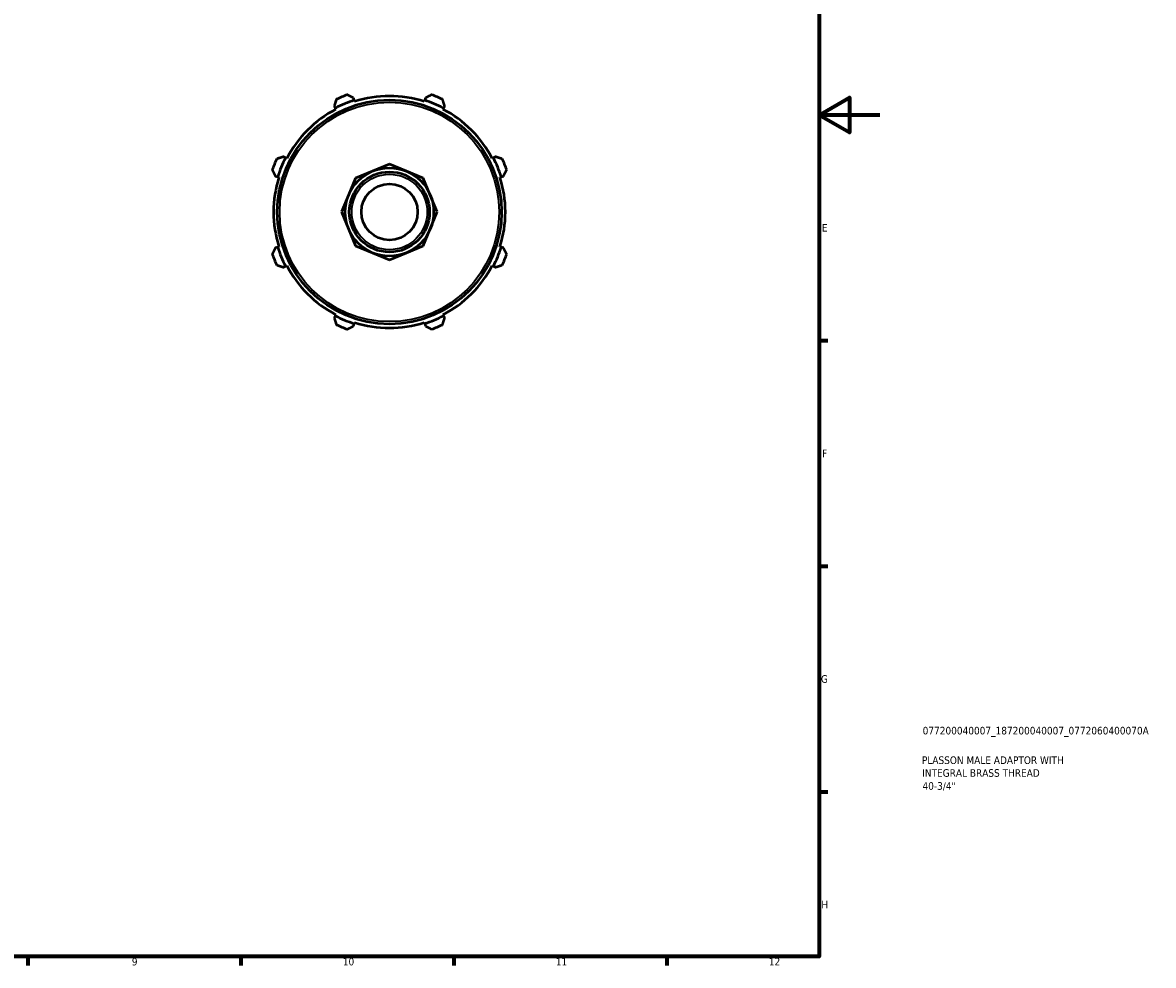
# Model space of a CAD drawing. Header units: millimetres. Extents: x 0 to 931, y 0 to 638.
# Tile 4 of 5: x 559 to 931, y 17 to 327. Entities that reach past the tile are written whole.
import ezdxf

# ---------------------------------------------------------------- set-up
doc = ezdxf.new("R2010")
doc.units = ezdxf.units.MM
for name, color, linetype, lineweight in [('Border (ISO)', 7, 'Continuous', 70), ('Title (ISO)', 7, 'Continuous', 50), ('Visible (ISO)', 7, 'Continuous', 50), ('Visible Narrow (ISO)', 7, 'Continuous', 35)]:
    doc.layers.add(name, color=color, linetype=linetype, lineweight=lineweight)
doc.styles.add('Note Text (ISO)', font='tahoma.ttf')

# ---------------------------------------------------------------- blocks, each defined once
blk = doc.blocks.new('Borders Default Border')
at = {"layer": 'Border (ISO)'}
for p, q in [((821, 222.75), (823.9, 222.75)), ((821, 148.5), (823.9, 148.5)), ((821, 74.25), (823.9, 74.25)), ((560.67, 20), (560.67, 17.1)), ((630.75, 20), (630.75, 17.1)), ((700.83, 20), (700.83, 17.1)), ((770.92, 20), (770.92, 17.1))]:
    blk.add_line(p, q, dxfattribs=at)
at = {"layer": 'Border (ISO)', "flags": 128}
for points in [[(20, 20), (20, 574), (821, 574), (821, 20), (20, 20)], [(841, 297), (821, 297), (831, 302.77), (831, 291.23), (821, 297)]]:
    blk.add_lwpolyline(points, dxfattribs=at)
at = {"layer": 'Border (ISO)', "color": 232, "true_color": 0xca0064, "char_height": 2.5, "attachment_point": 7, "style": 'Note Text (ISO)'}
for s, insert in [('E', (821.94, 258.63)), ('F', (822, 184.38)), ('G', (821.61, 110.08)), ('H', (821.74, 35.88)), ('9', (594.88, 17.05)), ('10', (664.29, 17.05)), ('11', (734.37, 17.1)), ('12', (804.46, 17.1))]:
    blk.add_mtext(s, dxfattribs=dict(at, insert=insert))
blk = doc.blocks.new('Title Blocks ISO')
at = {"layer": 'Title (ISO)', "color": 232, "true_color": 0xca0064, "style": 'Note Text (ISO)'}
for tag, p in [('PART_NUMBER_001', (34.08, 73.13)), ('DESCRIPTION_001', (33.84, 63.4)), ('DESCRIPTION_002', (33.93, 59.19)), ('DESCRIPTION_003', (34.02, 54.91))]:
    blk.add_attdef(tag, p, '', height=2.5, dxfattribs=at)

msp = doc.modelspace()

# ---------------------------------------------------------------- linework, layer by layer
at = {"layer": 'Visible (ISO)'}
for p, q in [((668.054, 301.863), (667.807, 302.645)), ((668.177, 301.472), (668.054, 301.863)), ((691.232, 301.863), (691.109, 301.472)), ((691.479, 302.645), (691.232, 301.863)), ((661.468, 300.019), (661.847, 299.292)), ((661.847, 299.292), (662.036, 298.928)), ((697.249, 298.928), (697.439, 299.292)), ((697.439, 299.292), (697.817, 300.019)), ((645.458, 282.902), (644.73, 283.281)), ((645.821, 282.713), (645.458, 282.902)), ((713.828, 282.902), (713.465, 282.713)), ((714.556, 283.281), (713.828, 282.902)), ((679.643, 280.847), (674.078, 278.542)), ((685.208, 278.542), (679.643, 280.847)), ((642.105, 276.942), (642.887, 276.696)), ((642.887, 276.696), (643.278, 276.572)), ((668.513, 276.237), (666.207, 270.672)), ((674.078, 278.542), (668.513, 276.237)), ((690.773, 276.237), (685.208, 278.542)), ((693.078, 270.672), (690.773, 276.237)), ((716.008, 276.572), (716.399, 276.696)), ((716.399, 276.696), (717.181, 276.942)), ((666.207, 270.672), (663.902, 265.107)), ((695.384, 265.107), (693.078, 270.672)), ((663.902, 265.107), (666.207, 259.541)), ((693.078, 259.541), (695.384, 265.107)), ((666.207, 259.541), (668.513, 253.976)), ((690.773, 253.976), (693.078, 259.541)), ((642.887, 253.517), (642.105, 253.271)), ((643.278, 253.641), (642.887, 253.517)), ((668.513, 253.976), (674.078, 251.671)), ((685.208, 251.671), (690.773, 253.976)), ((716.399, 253.517), (716.008, 253.641)), ((717.181, 253.271), (716.399, 253.517)), ((674.078, 251.671), (679.643, 249.366)), ((679.643, 249.366), (685.208, 251.671)), ((644.73, 246.932), (645.458, 247.311)), ((645.458, 247.311), (645.821, 247.5)), ((713.465, 247.5), (713.828, 247.311)), ((713.828, 247.311), (714.556, 246.932)), ((661.847, 230.921), (661.468, 230.194)), ((662.036, 231.285), (661.847, 230.921)), ((697.439, 230.921), (697.249, 231.285)), ((697.817, 230.194), (697.439, 230.921)), ((667.807, 227.568), (668.054, 228.35)), ((668.054, 228.35), (668.177, 228.741)), ((691.109, 228.741), (691.232, 228.35)), ((691.232, 228.35), (691.479, 227.568))]:
    msp.add_line(p, q, dxfattribs=at)
for radius in [36.9, 14.543, 13.22, 9.254]:
    msp.add_circle((679.643, 265.107), radius, dxfattribs=at)
for radius, start, end in [(38.54, 107.5, 117.5), (41, 109.79198, 115.20802), (38.13, 72.5, 107.5), (38.54, 62.5, 72.5), (41, 64.79198, 70.20802), (38.13, 117.5, 152.5), (38.13, 27.5, 62.5), (38.54, 152.5, 162.5), (38.54, 17.5, 27.5), (41, 154.79198, 160.20802), (41, 19.79198, 25.20802), (38.13, 162.5, 197.5), (38.13, 342.5, 17.5), (38.54, 197.5, 207.5), (38.54, 332.5, 342.5), (41, 199.79198, 205.20802), (41, 334.79198, 340.20802), (38.13, 207.5, 242.5), (38.13, 297.5, 332.5), (38.54, 242.5, 252.5), (38.54, 287.5, 297.5), (41, 244.79198, 250.20802), (38.13, 252.5, 287.5), (41, 289.79198, 295.20802)]:
    msp.add_arc((679.643, 265.107), radius, start, end, dxfattribs=at)
for points, weights in [([(662.181, 302.202), (661.817, 301.088), (661.468, 300.019)], [1.01265521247, 1.00913438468, 1.00480487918]), ([(667.807, 302.645), (666.804, 303.154), (665.76, 303.685)], [1.00480487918, 1.00913438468, 1.01265521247]), ([(693.526, 303.685), (692.481, 303.154), (691.479, 302.645)], [1.01265521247, 1.00913438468, 1.00480487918]), ([(697.817, 300.019), (697.468, 301.088), (697.105, 302.202)], [1.00480487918, 1.00913438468, 1.01265521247]), ([(644.73, 283.281), (643.661, 282.932), (642.547, 282.569)], [1.00480487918, 1.00913438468, 1.01265521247]), ([(716.738, 282.569), (715.625, 282.932), (714.556, 283.281)], [1.01265521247, 1.00913438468, 1.00480487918]), ([(641.065, 278.989), (641.595, 277.945), (642.105, 276.942)], [1.01265521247, 1.00913438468, 1.00480487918]), ([(717.181, 276.942), (717.69, 277.945), (718.221, 278.989)], [1.00480487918, 1.00913438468, 1.01265521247]), ([(642.105, 253.271), (641.595, 252.268), (641.065, 251.224)], [1.00480487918, 1.00913438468, 1.01265521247]), ([(718.221, 251.224), (717.69, 252.268), (717.181, 253.271)], [1.01265521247, 1.00913438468, 1.00480487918]), ([(642.547, 247.644), (643.661, 247.281), (644.73, 246.932)], [1.01265521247, 1.00913438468, 1.00480487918]), ([(714.556, 246.932), (715.625, 247.281), (716.738, 247.644)], [1.00480487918, 1.00913438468, 1.01265521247]), ([(661.468, 230.194), (661.817, 229.125), (662.181, 228.011)], [1.00480487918, 1.00913438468, 1.01265521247]), ([(665.76, 226.528), (666.804, 227.059), (667.807, 227.568)], [1.01265521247, 1.00913438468, 1.00480487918]), ([(691.479, 227.568), (692.481, 227.059), (693.526, 226.528)], [1.00480487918, 1.00913438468, 1.01265521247]), ([(697.105, 228.011), (697.468, 229.125), (697.817, 230.194)], [1.01265521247, 1.00913438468, 1.00480487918])]:
    msp.add_rational_spline(points, weights, degree=2, dxfattribs=at)
at = {"layer": 'Visible Narrow (ISO)'}
for radius in [36.1, 12.421]:
    msp.add_circle((679.643, 265.107), radius, dxfattribs=at)

# ---------------------------------------------------------------- block references
msp.add_blockref('Borders Default Border', (0, 0))
msp.add_blockref('Title Blocks ISO', (821, 20)).add_auto_attribs({'PART_NUMBER_001': '077200040007_187200040007_0772060400070A', 'DESCRIPTION_001': 'PLASSON MALE ADAPTOR WITH', 'DESCRIPTION_002': 'INTEGRAL BRASS THREAD', 'DESCRIPTION_003': '40-3/4"'})

doc.saveas('drawing.dxf')
